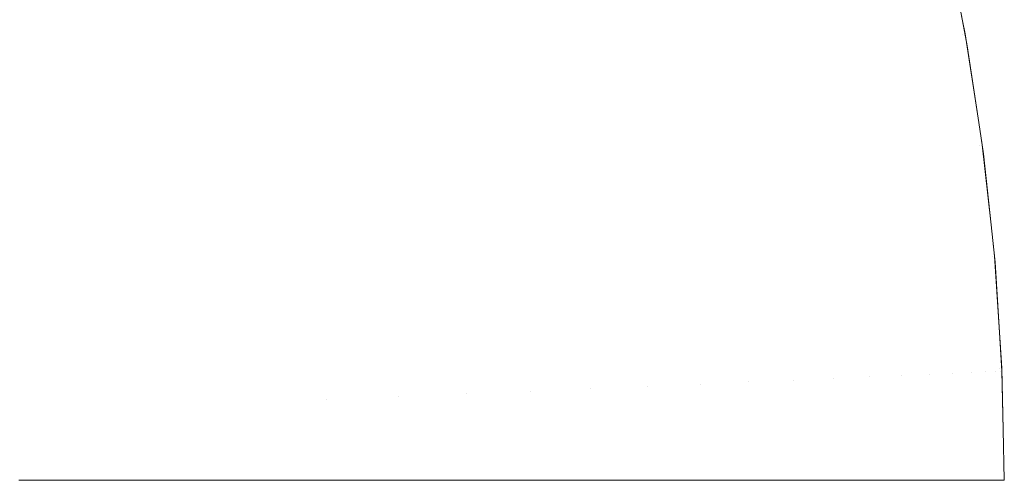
# Model space of a CAD drawing. Header units: centimetres. Extents: x -25.9 to 27.4, y -25.9 to -24.1.
# Tile 195 of 200: x 27.3332 to 27.3714, y -24.16 to -24.1421. Entities that reach past the tile are written whole.
import ezdxf

# ---------------------------------------------------------------- set-up
doc = ezdxf.new("R2010")
doc.units = ezdxf.units.CM
doc.header["$LTSCALE"] = 2.54
doc.layers.add('Lucido design-1', color=7, linetype='Continuous')

# ---------------------------------------------------------------- blocks, each defined once
blk = doc.blocks.new('Gruppo-4-1')
at = {"color": 7, "linetype": 'Continuous', "lineweight": 9}
for points, invisible_edges in [([(27.339159, -24.139261, 708.391305), (27.339978, -24.142154, 708.391305), (27.342798, -24.141419, 708.388255), (27.341945, -24.138408, 708.388255)], 15), ([(27.352277, -24.138339, 707.665973), (27.353145, -24.141886, 707.665973), (27.350889, -24.142386, 707.662593), (27.350045, -24.138938, 707.662593)], 15), ([(27.352739, -24.138831, 708.37495), (27.353564, -24.142301, 708.37495), (27.355716, -24.141837, 708.371378), (27.354869, -24.138276, 708.371378)], 15), ([(27.368289, -24.138529, 707.708102), (27.369134, -24.142774, 707.708102), (27.368537, -24.142879, 707.704012), (27.367698, -24.13866, 707.704012)], 15), ([(27.368715, -24.138434, 707.712216), (27.369564, -24.142698, 707.712216), (27.369134, -24.142774, 707.708102), (27.368289, -24.138529, 707.708102)], 15), ([(27.368975, -24.138377, 707.716349), (27.369826, -24.142652, 707.716349), (27.369564, -24.142698, 707.712216), (27.368715, -24.138434, 707.712216)], 15), ([(27.369826, -24.142652, 707.716349), (27.368975, -24.138377, 707.716349), (27.369068, -24.138356, 707.720708), (27.369818, -24.142125, 707.720708)], 11), ([(27.369194, -24.138932, 708.320708), (27.369812, -24.142127, 708.320708), (27.369818, -24.142125, 707.720708), (27.369068, -24.138356, 707.720708)], 10), ([(27.339, -24.138698, 707.650127), (27.339865, -24.141665, 707.650127), (27.33703, -24.142425, 707.6473), (27.336201, -24.13958, 707.6473)], 15), ([(27.350462, -24.139424, 708.378431), (27.351264, -24.142796, 708.378431), (27.353564, -24.142301, 708.37495), (27.352739, -24.138831, 708.37495)], 15), ([(27.366943, -24.138827, 707.699955), (27.367775, -24.143013, 707.699955), (27.36685, -24.143176, 707.695937), (27.366025, -24.139031, 707.695937)], 15), ([(27.367698, -24.13866, 707.704012), (27.368537, -24.142879, 707.704012), (27.367775, -24.143013, 707.699955), (27.366943, -24.138827, 707.699955)], 15), ([(27.336249, -24.140152, 708.394231), (27.337033, -24.14292, 708.394231), (27.339978, -24.142154, 708.391305), (27.339159, -24.139261, 708.391305)], 15), ([(27.350045, -24.138938, 707.662593), (27.350889, -24.142386, 707.662593), (27.348502, -24.142916, 707.659313), (27.347683, -24.13957, 707.659313)], 15), ([(27.364948, -24.139269, 707.691964), (27.365763, -24.143368, 707.691964), (27.364517, -24.143588, 707.688043), (27.363713, -24.139543, 707.688043)], 15), ([(27.366025, -24.139031, 707.695937), (27.36685, -24.143176, 707.695937), (27.365763, -24.143368, 707.691964), (27.364948, -24.139269, 707.691964)], 15), ([(27.367303, -24.13934, 708.340283), (27.368093, -24.143427, 708.340283), (27.368812, -24.143304, 708.336186), (27.368016, -24.139186, 708.336186)], 15), ([(27.368016, -24.139186, 708.336186), (27.368812, -24.143304, 708.336186), (27.369362, -24.143209, 708.332065), (27.368562, -24.139068, 708.332065)], 15), ([(27.368562, -24.139068, 708.332065), (27.369362, -24.143209, 708.332065), (27.369743, -24.143144, 708.327929), (27.368939, -24.138987, 708.327929)], 15), ([(27.368939, -24.138987, 708.327929), (27.369743, -24.143144, 708.327929), (27.369954, -24.143108, 708.323783), (27.369148, -24.138942, 708.323783)], 15), ([(27.369812, -24.142127, 708.320708), (27.369194, -24.138932, 708.320708), (27.369148, -24.138942, 708.323783), (27.369954, -24.143108, 708.323783)], 14), ([(27.336201, -24.13958, 707.6473), (27.33703, -24.142425, 707.6473), (27.334089, -24.143213, 707.644596), (27.333298, -24.140496, 707.644596)], 15), ([(27.347683, -24.13957, 707.659313), (27.348502, -24.142916, 707.659313), (27.345988, -24.143473, 707.656139), (27.345196, -24.140237, 707.656139)], 15), ([(27.348044, -24.140053, 708.381812), (27.348822, -24.143323, 708.381812), (27.351264, -24.142796, 708.378431), (27.350462, -24.139424, 708.378431)], 15), ([(27.363713, -24.139543, 707.688043), (27.364517, -24.143588, 707.688043), (27.363114, -24.143835, 707.684181), (27.362322, -24.139852, 707.684181)], 15), ([(27.365377, -24.139755, 708.34838), (27.366152, -24.14376, 708.34838), (27.367206, -24.143579, 708.34435), (27.366423, -24.139529, 708.34435)], 15), ([(27.366423, -24.139529, 708.34435), (27.367206, -24.143579, 708.34435), (27.368093, -24.143427, 708.340283), (27.367303, -24.13934, 708.340283)], 15), ([(27.345488, -24.140719, 708.385089), (27.34624, -24.143879, 708.385089), (27.348822, -24.143323, 708.381812), (27.348044, -24.140053, 708.381812)], 15), ([(27.362322, -24.139852, 707.684181), (27.363114, -24.143835, 707.684181), (27.361558, -24.14411, 707.680385), (27.360779, -24.140194, 707.680385)], 15), ([(27.362793, -24.140312, 708.356299), (27.363547, -24.144206, 708.356299), (27.364931, -24.143969, 708.352365), (27.364167, -24.140016, 708.352365)], 15), ([(27.364167, -24.140016, 708.352365), (27.364931, -24.143969, 708.352365), (27.366152, -24.14376, 708.34838), (27.365377, -24.139755, 708.34838)], 15), ([(27.333221, -24.141079, 708.39703), (27.333968, -24.143719, 708.39703), (27.337033, -24.14292, 708.394231), (27.336249, -24.140152, 708.394231)], 15), ([(27.345196, -24.140237, 707.656139), (27.345988, -24.143473, 707.656139), (27.343352, -24.144057, 707.653075), (27.342589, -24.140935, 707.653075)], 15), ([(27.360779, -24.140194, 707.680385), (27.361558, -24.14411, 707.680385), (27.35985, -24.144411, 707.676659), (27.359086, -24.140569, 707.676659)], 15), ([(27.361259, -24.140642, 708.360173), (27.362, -24.144472, 708.360173), (27.363547, -24.144206, 708.356299), (27.362793, -24.140312, 708.356299)], 15), ([(27.333298, -24.140496, 707.644596), (27.334089, -24.143213, 707.644596), (27.331048, -24.144028, 707.642022), (27.330294, -24.141443, 707.642022)], 15), ([(27.342798, -24.141419, 708.388255), (27.343522, -24.144465, 708.388255), (27.34624, -24.143879, 708.385089), (27.345488, -24.140719, 708.385089)], 15), ([(27.359086, -24.140569, 707.676659), (27.35985, -24.144411, 707.676659), (27.357995, -24.144738, 707.673012), (27.357247, -24.140977, 707.673012)], 15), ([(27.359567, -24.141007, 708.363983), (27.360294, -24.144764, 708.363983), (27.362, -24.144472, 708.360173), (27.361259, -24.140642, 708.360173)], 15), ([(27.330095, -24.142037, 708.399682), (27.330804, -24.144542, 708.399682), (27.333968, -24.143719, 708.39703), (27.333221, -24.141079, 708.39703)], 15), ([(27.342589, -24.140935, 707.653075), (27.343352, -24.144057, 707.653075), (27.3406, -24.144667, 707.650127), (27.339865, -24.141665, 707.650127)], 15), ([(27.357247, -24.140977, 707.673012), (27.357995, -24.144738, 707.673012), (27.355996, -24.14509, 707.669447), (27.355265, -24.141416, 707.669447)], 15), ([(27.357718, -24.141405, 708.36772), (27.35843, -24.145084, 708.36772), (27.360294, -24.144764, 708.363983), (27.359567, -24.141007, 708.363983)], 15), ([(27.339978, -24.142154, 708.391305), (27.340674, -24.145079, 708.391305), (27.343522, -24.144465, 708.388255), (27.342798, -24.141419, 708.388255)], 15), ([(27.355265, -24.141416, 707.669447), (27.355996, -24.14509, 707.669447), (27.353857, -24.145467, 707.665973), (27.353145, -24.141886, 707.665973)], 15), ([(27.355716, -24.141837, 708.371378), (27.356411, -24.14543, 708.371378), (27.35843, -24.145084, 708.36772), (27.357718, -24.141405, 708.36772)], 15), ([(27.339865, -24.141665, 707.650127), (27.3406, -24.144667, 707.650127), (27.337734, -24.145303, 707.6473), (27.33703, -24.142425, 707.6473)], 15), ([(27.353145, -24.141886, 707.665973), (27.353857, -24.145467, 707.665973), (27.351581, -24.145869, 707.662593), (27.350889, -24.142386, 707.662593)], 15), ([(27.353564, -24.142301, 708.37495), (27.354241, -24.145802, 708.37495), (27.356411, -24.14543, 708.371378), (27.355716, -24.141837, 708.371378)], 15), ([(27.337033, -24.14292, 708.394231), (27.337699, -24.14572, 708.394231), (27.340674, -24.145079, 708.391305), (27.339978, -24.142154, 708.391305)], 15), ([(27.351264, -24.142796, 708.378431), (27.351923, -24.1462, 708.378431), (27.354241, -24.145802, 708.37495), (27.353564, -24.142301, 708.37495)], 15), ([(27.369919, -24.142635, 707.720708), (27.369818, -24.142125, 707.720708), (27.369812, -24.142127, 708.320708), (27.37, -24.1431, 708.320708)], 10), ([(27.369954, -24.143108, 708.323783), (27.37, -24.1431, 708.320708), (27.369812, -24.142127, 708.320708)], 9), ([(27.369818, -24.142125, 707.720708), (27.369919, -24.142635, 707.720708), (27.369826, -24.142652, 707.716349)], 10), ([(27.33703, -24.142425, 707.6473), (27.337734, -24.145303, 707.6473), (27.334762, -24.145962, 707.644596), (27.334089, -24.143213, 707.644596)], 15), ([(27.350889, -24.142386, 707.662593), (27.351581, -24.145869, 707.662593), (27.349173, -24.146293, 707.659313), (27.348502, -24.142916, 707.659313)], 15), ([(27.369564, -24.142698, 707.712216), (27.370225, -24.146995, 707.712216), (27.369792, -24.147052, 707.708102), (27.369134, -24.142774, 707.708102)], 15), ([(27.369826, -24.142652, 707.716349), (27.370489, -24.14696, 707.716349), (27.370225, -24.146995, 707.712216), (27.369564, -24.142698, 707.712216)], 15), ([(27.370489, -24.14696, 707.716349), (27.369826, -24.142652, 707.716349), (27.369919, -24.142635, 707.720708), (27.37045, -24.146083, 707.720708)], 11), ([(27.37, -24.1431, 708.320708), (27.370447, -24.146083, 708.320708), (27.37045, -24.146083, 707.720708), (27.369919, -24.142635, 707.720708)], 10), ([(27.333968, -24.143719, 708.39703), (27.334603, -24.146387, 708.39703), (27.337699, -24.14572, 708.394231), (27.337033, -24.14292, 708.394231)], 15), ([(27.348502, -24.142916, 707.659313), (27.349173, -24.146293, 707.659313), (27.346638, -24.14674, 707.656139), (27.345988, -24.143473, 707.656139)], 15), ([(27.348822, -24.143323, 708.381812), (27.34946, -24.146622, 708.381812), (27.351923, -24.1462, 708.378431), (27.351264, -24.142796, 708.378431)], 15), ([(27.367775, -24.143013, 707.699955), (27.368424, -24.147232, 707.699955), (27.367493, -24.147354, 707.695937), (27.36685, -24.143176, 707.695937)], 15), ([(27.368537, -24.142879, 707.704012), (27.369191, -24.147131, 707.704012), (27.368424, -24.147232, 707.699955), (27.367775, -24.143013, 707.699955)], 15), ([(27.369134, -24.142774, 707.708102), (27.369792, -24.147052, 707.708102), (27.369191, -24.147131, 707.704012), (27.368537, -24.142879, 707.704012)], 15), ([(27.369743, -24.143144, 708.327929), (27.37037, -24.147331, 708.327929), (27.370582, -24.147304, 708.323783), (27.369954, -24.143108, 708.323783)], 15), ([(27.370447, -24.146083, 708.320708), (27.37, -24.1431, 708.320708), (27.369954, -24.143108, 708.323783), (27.370582, -24.147304, 708.323783)], 14), ([(27.334089, -24.143213, 707.644596), (27.334762, -24.145962, 707.644596), (27.331688, -24.146643, 707.642022), (27.331048, -24.144028, 707.642022)], 15), ([(27.345988, -24.143473, 707.656139), (27.346638, -24.14674, 707.656139), (27.343979, -24.147209, 707.653075), (27.343352, -24.144057, 707.653075)], 15), ([(27.34624, -24.143879, 708.385089), (27.346857, -24.147068, 708.385089), (27.34946, -24.146622, 708.381812), (27.348822, -24.143323, 708.381812)], 15), ([(27.365763, -24.143368, 707.691964), (27.366399, -24.147498, 707.691964), (27.365144, -24.147663, 707.688043), (27.364517, -24.143588, 707.688043)], 15), ([(27.36685, -24.143176, 707.695937), (27.367493, -24.147354, 707.695937), (27.366399, -24.147498, 707.691964), (27.365763, -24.143368, 707.691964)], 15), ([(27.367206, -24.143579, 708.34435), (27.367817, -24.147658, 708.34435), (27.36871, -24.147544, 708.340283), (27.368093, -24.143427, 708.340283)], 15), ([(27.368093, -24.143427, 708.340283), (27.36871, -24.147544, 708.340283), (27.369433, -24.147451, 708.336186), (27.368812, -24.143304, 708.336186)], 15), ([(27.368812, -24.143304, 708.336186), (27.369433, -24.147451, 708.336186), (27.369987, -24.14738, 708.332065), (27.369362, -24.143209, 708.332065)], 15), ([(27.369362, -24.143209, 708.332065), (27.369987, -24.14738, 708.332065), (27.37037, -24.147331, 708.327929), (27.369743, -24.143144, 708.327929)], 15), ([(27.330804, -24.144542, 708.399682), (27.331407, -24.147076, 708.399682), (27.334603, -24.146387, 708.39703), (27.333968, -24.143719, 708.39703)], 15), ([(27.343522, -24.144465, 708.388255), (27.344117, -24.147538, 708.388255), (27.346857, -24.147068, 708.385089), (27.34624, -24.143879, 708.385089)], 15), ([(27.363114, -24.143835, 707.684181), (27.363732, -24.147849, 707.684181), (27.362165, -24.148056, 707.680385), (27.361558, -24.14411, 707.680385)], 15), ([(27.364517, -24.143588, 707.688043), (27.365144, -24.147663, 707.688043), (27.363732, -24.147849, 707.684181), (27.363114, -24.143835, 707.684181)], 15), ([(27.364931, -24.143969, 708.352365), (27.365527, -24.147951, 708.352365), (27.366755, -24.147794, 708.34838), (27.366152, -24.14376, 708.34838)], 15), ([(27.366152, -24.14376, 708.34838), (27.366755, -24.147794, 708.34838), (27.367817, -24.147658, 708.34435), (27.367206, -24.143579, 708.34435)], 15), ([(27.343352, -24.144057, 707.653075), (27.343979, -24.147209, 707.653075), (27.341202, -24.147699, 707.650127), (27.3406, -24.144667, 707.650127)], 15), ([(27.361558, -24.14411, 707.680385), (27.362165, -24.148056, 707.680385), (27.360446, -24.148282, 707.676659), (27.35985, -24.144411, 707.676659)], 15), ([(27.362, -24.144472, 708.360173), (27.362578, -24.148329, 708.360173), (27.364134, -24.14813, 708.356299), (27.363547, -24.144206, 708.356299)], 15), ([(27.363547, -24.144206, 708.356299), (27.364134, -24.14813, 708.356299), (27.365527, -24.147951, 708.352365), (27.364931, -24.143969, 708.352365)], 15), ([(27.340674, -24.145079, 708.391305), (27.341245, -24.148031, 708.391305), (27.344117, -24.147538, 708.388255), (27.343522, -24.144465, 708.388255)], 15), ([(27.35985, -24.144411, 707.676659), (27.360446, -24.148282, 707.676659), (27.358579, -24.148528, 707.673012), (27.357995, -24.144738, 707.673012)], 15), ([(27.360294, -24.144764, 708.363983), (27.36086, -24.148549, 708.363983), (27.362578, -24.148329, 708.360173), (27.362, -24.144472, 708.360173)], 15), ([(27.3406, -24.144667, 707.650127), (27.341202, -24.147699, 707.650127), (27.338312, -24.148208, 707.6473), (27.337734, -24.145303, 707.6473)], 15), ([(27.357995, -24.144738, 707.673012), (27.358579, -24.148528, 707.673012), (27.356566, -24.148793, 707.669447), (27.355996, -24.14509, 707.669447)], 15), ([(27.35843, -24.145084, 708.36772), (27.358984, -24.148789, 708.36772), (27.36086, -24.148549, 708.363983), (27.360294, -24.144764, 708.363983)], 15), ([(27.337734, -24.145303, 707.6473), (27.338312, -24.148208, 707.6473), (27.335314, -24.148737, 707.644596), (27.334762, -24.145962, 707.644596)], 15), ([(27.337699, -24.14572, 708.394231), (27.338245, -24.148545, 708.394231), (27.341245, -24.148031, 708.391305), (27.340674, -24.145079, 708.391305)], 15), ([(27.355996, -24.14509, 707.669447), (27.356566, -24.148793, 707.669447), (27.354412, -24.149076, 707.665973), (27.353857, -24.145467, 707.665973)], 15), ([(27.356411, -24.14543, 708.371378), (27.356953, -24.149049, 708.371378), (27.358984, -24.148789, 708.36772), (27.35843, -24.145084, 708.36772)], 15), ([(27.334603, -24.146387, 708.39703), (27.335124, -24.14908, 708.39703), (27.338245, -24.148545, 708.394231), (27.337699, -24.14572, 708.394231)], 15), ([(27.353857, -24.145467, 707.665973), (27.354412, -24.149076, 707.665973), (27.352121, -24.149378, 707.662593), (27.351581, -24.145869, 707.662593)], 15), ([(27.354241, -24.145802, 708.37495), (27.354769, -24.149329, 708.37495), (27.356953, -24.149049, 708.371378), (27.356411, -24.14543, 708.371378)], 15), ([(27.334762, -24.145962, 707.644596), (27.335314, -24.148737, 707.644596), (27.332213, -24.149284, 707.642022), (27.331688, -24.146643, 707.642022)], 15), ([(27.351581, -24.145869, 707.662593), (27.352121, -24.149378, 707.662593), (27.349697, -24.149697, 707.659313), (27.349173, -24.146293, 707.659313)], 15), ([(27.351923, -24.1462, 708.378431), (27.352436, -24.149628, 708.378431), (27.354769, -24.149329, 708.37495), (27.354241, -24.145802, 708.37495)], 15), ([(27.370582, -24.147304, 708.323783), (27.370629, -24.147298, 708.320708), (27.370447, -24.146083, 708.320708)], 9), ([(27.370583, -24.146947, 707.720708), (27.37045, -24.146083, 707.720708), (27.370447, -24.146083, 708.320708), (27.370629, -24.147298, 708.320708)], 10), ([(27.37045, -24.146083, 707.720708), (27.370583, -24.146947, 707.720708), (27.370489, -24.14696, 707.716349)], 10), ([(27.331407, -24.147076, 708.399682), (27.331901, -24.149633, 708.399682), (27.335124, -24.14908, 708.39703), (27.334603, -24.146387, 708.39703)], 15), ([(27.349173, -24.146293, 707.659313), (27.349697, -24.149697, 707.659313), (27.347145, -24.150033, 707.656139), (27.346638, -24.14674, 707.656139)], 15), ([(27.34946, -24.146622, 708.381812), (27.349957, -24.149945, 708.381812), (27.352436, -24.149628, 708.378431), (27.351923, -24.1462, 708.378431)], 15), ([(27.346638, -24.14674, 707.656139), (27.347145, -24.150033, 707.656139), (27.344468, -24.150385, 707.653075), (27.343979, -24.147209, 707.653075)], 15), ([(27.346857, -24.147068, 708.385089), (27.347337, -24.150281, 708.385089), (27.349957, -24.149945, 708.381812), (27.34946, -24.146622, 708.381812)], 15), ([(27.370963, -24.151293, 707.716349), (27.370489, -24.14696, 707.716349), (27.370583, -24.146947, 707.720708), (27.370924, -24.150057, 707.720708)], 11), ([(27.370629, -24.147298, 708.320708), (27.370923, -24.150057, 708.320708), (27.370924, -24.150057, 707.720708), (27.370583, -24.146947, 707.720708)], 10), ([(27.343979, -24.147209, 707.653075), (27.344468, -24.150385, 707.653075), (27.341673, -24.150754, 707.650127), (27.341202, -24.147699, 707.650127)], 15), ([(27.344117, -24.147538, 708.388255), (27.34458, -24.150634, 708.388255), (27.347337, -24.150281, 708.385089), (27.346857, -24.147068, 708.385089)], 15), ([(27.368424, -24.147232, 707.699955), (27.368889, -24.151474, 707.699955), (27.367953, -24.151556, 707.695937), (27.367493, -24.147354, 707.695937)], 15), ([(27.369191, -24.147131, 707.704012), (27.36966, -24.151407, 707.704012), (27.368889, -24.151474, 707.699955), (27.368424, -24.147232, 707.699955)], 15), ([(27.369792, -24.147052, 707.708102), (27.370263, -24.151354, 707.708102), (27.36966, -24.151407, 707.704012), (27.369191, -24.147131, 707.704012)], 15), ([(27.370225, -24.146995, 707.712216), (27.370698, -24.151316, 707.712216), (27.370263, -24.151354, 707.708102), (27.369792, -24.147052, 707.708102)], 15), ([(27.369987, -24.14738, 708.332065), (27.370434, -24.151574, 708.332065), (27.370818, -24.151542, 708.327929), (27.37037, -24.147331, 708.327929)], 15), ([(27.370489, -24.14696, 707.716349), (27.370963, -24.151293, 707.716349), (27.370698, -24.151316, 707.712216), (27.370225, -24.146995, 707.712216)], 15), ([(27.37037, -24.147331, 708.327929), (27.370818, -24.151542, 708.327929), (27.371031, -24.151523, 708.323783), (27.370582, -24.147304, 708.323783)], 15), ([(27.370923, -24.150057, 708.320708), (27.370629, -24.147298, 708.320708), (27.370582, -24.147304, 708.323783), (27.371031, -24.151523, 708.323783)], 14), ([(27.341202, -24.147699, 707.650127), (27.341673, -24.150754, 707.650127), (27.338763, -24.151137, 707.6473), (27.338312, -24.148208, 707.6473)], 15), ([(27.341245, -24.148031, 708.391305), (27.34169, -24.151004, 708.391305), (27.34458, -24.150634, 708.388255), (27.344117, -24.147538, 708.388255)], 15), ([(27.365144, -24.147663, 707.688043), (27.365593, -24.151763, 707.688043), (27.364174, -24.151887, 707.684181), (27.363732, -24.147849, 707.684181)], 15), ([(27.366399, -24.147498, 707.691964), (27.366854, -24.151652, 707.691964), (27.365593, -24.151763, 707.688043), (27.365144, -24.147663, 707.688043)], 15), ([(27.367493, -24.147354, 707.695937), (27.367953, -24.151556, 707.695937), (27.366854, -24.151652, 707.691964), (27.366399, -24.147498, 707.691964)], 15), ([(27.366755, -24.147794, 708.34838), (27.367188, -24.151851, 708.34838), (27.368254, -24.15176, 708.34435), (27.367817, -24.147658, 708.34435)], 15), ([(27.367817, -24.147658, 708.34435), (27.368254, -24.15176, 708.34435), (27.369151, -24.151683, 708.340283), (27.36871, -24.147544, 708.340283)], 15), ([(27.36871, -24.147544, 708.340283), (27.369151, -24.151683, 708.340283), (27.369878, -24.151622, 708.336186), (27.369433, -24.147451, 708.336186)], 15), ([(27.369433, -24.147451, 708.336186), (27.369878, -24.151622, 708.336186), (27.370434, -24.151574, 708.332065), (27.369987, -24.14738, 708.332065)], 15), ([(27.338245, -24.148545, 708.394231), (27.338671, -24.151391, 708.394231), (27.34169, -24.151004, 708.391305), (27.341245, -24.148031, 708.391305)], 15), ([(27.362165, -24.148056, 707.680385), (27.3626, -24.152024, 707.680385), (27.360873, -24.152176, 707.676659), (27.360446, -24.148282, 707.676659)], 15), ([(27.363732, -24.147849, 707.684181), (27.364174, -24.151887, 707.684181), (27.3626, -24.152024, 707.680385), (27.362165, -24.148056, 707.680385)], 15), ([(27.364134, -24.14813, 708.356299), (27.364554, -24.152075, 708.356299), (27.365954, -24.151956, 708.352365), (27.365527, -24.147951, 708.352365)], 15), ([(27.365527, -24.147951, 708.352365), (27.365954, -24.151956, 708.352365), (27.367188, -24.151851, 708.34838), (27.366755, -24.147794, 708.34838)], 15), ([(27.338312, -24.148208, 707.6473), (27.338763, -24.151137, 707.6473), (27.335745, -24.151534, 707.644596), (27.335314, -24.148737, 707.644596)], 15), ([(27.360446, -24.148282, 707.676659), (27.360873, -24.152176, 707.676659), (27.358996, -24.15234, 707.673012), (27.358579, -24.148528, 707.673012)], 15), ([(27.36086, -24.148549, 708.363983), (27.361265, -24.152355, 708.363983), (27.362991, -24.152208, 708.360173), (27.362578, -24.148329, 708.360173)], 15), ([(27.362578, -24.148329, 708.360173), (27.362991, -24.152208, 708.360173), (27.364554, -24.152075, 708.356299), (27.364134, -24.14813, 708.356299)], 15), ([(27.335314, -24.148737, 707.644596), (27.335745, -24.151534, 707.644596), (27.332623, -24.151945, 707.642022), (27.332213, -24.149284, 707.642022)], 15), ([(27.335124, -24.14908, 708.39703), (27.33553, -24.151793, 708.39703), (27.338671, -24.151391, 708.394231), (27.338245, -24.148545, 708.394231)], 15), ([(27.356566, -24.148793, 707.669447), (27.356974, -24.152517, 707.669447), (27.35481, -24.152706, 707.665973), (27.354412, -24.149076, 707.665973)], 15), ([(27.358579, -24.148528, 707.673012), (27.358996, -24.15234, 707.673012), (27.356974, -24.152517, 707.669447), (27.356566, -24.148793, 707.669447)], 15), ([(27.356953, -24.149049, 708.371378), (27.35734, -24.152689, 708.371378), (27.359381, -24.152515, 708.36772), (27.358984, -24.148789, 708.36772)], 15), ([(27.358984, -24.148789, 708.36772), (27.359381, -24.152515, 708.36772), (27.361265, -24.152355, 708.363983), (27.36086, -24.148549, 708.363983)], 15), ([(27.331901, -24.149633, 708.399682), (27.332287, -24.152208, 708.399682), (27.33553, -24.151793, 708.39703), (27.335124, -24.14908, 708.39703)], 15), ([(27.354412, -24.149076, 707.665973), (27.35481, -24.152706, 707.665973), (27.352508, -24.152907, 707.662593), (27.352121, -24.149378, 707.662593)], 15), ([(27.354769, -24.149329, 708.37495), (27.355147, -24.152875, 708.37495), (27.35734, -24.152689, 708.371378), (27.356953, -24.149049, 708.371378)], 15), ([(27.352121, -24.149378, 707.662593), (27.352508, -24.152907, 707.662593), (27.350072, -24.15312, 707.659313), (27.349697, -24.149697, 707.659313)], 15), ([(27.352436, -24.149628, 708.378431), (27.352803, -24.153075, 708.378431), (27.355147, -24.152875, 708.37495), (27.354769, -24.149329, 708.37495)], 15), ([(27.349697, -24.149697, 707.659313), (27.350072, -24.15312, 707.659313), (27.347507, -24.153345, 707.656139), (27.347145, -24.150033, 707.656139)], 15), ([(27.347337, -24.150281, 708.385089), (27.347682, -24.153511, 708.385089), (27.350313, -24.153287, 708.381812), (27.349957, -24.149945, 708.381812)], 15), ([(27.349957, -24.149945, 708.381812), (27.350313, -24.153287, 708.381812), (27.352803, -24.153075, 708.378431), (27.352436, -24.149628, 708.378431)], 15), ([(27.344468, -24.150385, 707.653075), (27.344818, -24.15358, 707.653075), (27.342009, -24.153826, 707.650127), (27.341673, -24.150754, 707.650127)], 15), ([(27.347145, -24.150033, 707.656139), (27.347507, -24.153345, 707.656139), (27.344818, -24.15358, 707.653075), (27.344468, -24.150385, 707.653075)], 15), ([(27.34458, -24.150634, 708.388255), (27.344912, -24.153747, 708.388255), (27.347682, -24.153511, 708.385089), (27.347337, -24.150281, 708.385089)], 15), ([(27.371031, -24.151523, 708.323783), (27.371078, -24.151519, 708.320708), (27.370923, -24.150057, 708.320708)], 9), ([(27.371058, -24.151285, 707.720708), (27.370924, -24.150057, 707.720708), (27.370923, -24.150057, 708.320708), (27.371078, -24.151519, 708.320708)], 10), ([(27.370924, -24.150057, 707.720708), (27.371058, -24.151284, 707.720708), (27.370963, -24.151293, 707.716349)], 10), ([(27.341673, -24.150754, 707.650127), (27.342009, -24.153826, 707.650127), (27.339086, -24.154082, 707.6473), (27.338763, -24.151137, 707.6473)], 15), ([(27.34169, -24.151004, 708.391305), (27.342008, -24.153994, 708.391305), (27.344912, -24.153747, 708.388255), (27.34458, -24.150634, 708.388255)], 15), ([(27.338763, -24.151137, 707.6473), (27.339086, -24.154082, 707.6473), (27.336053, -24.154347, 707.644596), (27.335745, -24.151534, 707.644596)], 15), ([(27.338671, -24.151391, 708.394231), (27.338976, -24.154252, 708.394231), (27.342008, -24.153994, 708.391305), (27.34169, -24.151004, 708.391305)], 15), ([(27.335745, -24.151534, 707.644596), (27.336053, -24.154347, 707.644596), (27.332916, -24.154621, 707.642022), (27.332623, -24.151945, 707.642022)], 15), ([(27.33553, -24.151793, 708.39703), (27.33582, -24.15452, 708.39703), (27.338976, -24.154252, 708.394231), (27.338671, -24.151391, 708.394231)], 15), ([(27.368889, -24.151474, 707.699955), (27.369168, -24.155733, 707.699955), (27.36823, -24.155774, 707.695937), (27.367953, -24.151556, 707.695937)], 15), ([(27.36966, -24.151407, 707.704012), (27.369941, -24.155699, 707.704012), (27.369168, -24.155733, 707.699955), (27.368889, -24.151474, 707.699955)], 15), ([(27.370263, -24.151354, 707.708102), (27.370546, -24.155673, 707.708102), (27.369941, -24.155699, 707.704012), (27.36966, -24.151407, 707.704012)], 15), ([(27.370698, -24.151316, 707.712216), (27.370982, -24.155654, 707.712216), (27.370546, -24.155673, 707.708102), (27.370263, -24.151354, 707.708102)], 15), ([(27.370963, -24.151293, 707.716349), (27.371248, -24.155642, 707.716349), (27.370982, -24.155654, 707.712216), (27.370698, -24.151316, 707.712216)], 15), ([(27.370818, -24.151542, 708.327929), (27.371088, -24.155767, 708.327929), (27.371301, -24.155758, 708.323783), (27.371031, -24.151523, 708.323783)], 15), ([(27.371248, -24.155642, 707.716349), (27.370963, -24.151293, 707.716349), (27.371058, -24.151284, 707.720708), (27.371239, -24.154041, 707.720708)], 11), ([(27.371239, -24.154041, 708.320708), (27.371078, -24.151519, 708.320708), (27.371031, -24.151523, 708.323783), (27.371301, -24.155758, 708.323783)], 14), ([(27.371078, -24.151519, 708.320708), (27.371239, -24.154041, 708.320708), (27.371239, -24.154041, 707.720708), (27.371058, -24.151285, 707.720708)], 10), ([(27.332287, -24.152208, 708.399682), (27.332563, -24.154798, 708.399682), (27.33582, -24.15452, 708.39703), (27.33553, -24.151793, 708.39703)], 15), ([(27.364174, -24.151887, 707.684181), (27.36444, -24.155939, 707.684181), (27.362861, -24.156008, 707.680385), (27.3626, -24.152024, 707.680385)], 15), ([(27.365593, -24.151763, 707.688043), (27.365863, -24.155877, 707.688043), (27.36444, -24.155939, 707.684181), (27.364174, -24.151887, 707.684181)], 15), ([(27.366854, -24.151652, 707.691964), (27.367127, -24.155822, 707.691964), (27.365863, -24.155877, 707.688043), (27.365593, -24.151763, 707.688043)], 15), ([(27.365954, -24.151956, 708.352365), (27.36621, -24.155974, 708.352365), (27.367447, -24.155922, 708.34838), (27.367188, -24.151851, 708.34838)], 15), ([(27.367953, -24.151556, 707.695937), (27.36823, -24.155774, 707.695937), (27.367127, -24.155822, 707.691964), (27.366854, -24.151652, 707.691964)], 15), ([(27.367188, -24.151851, 708.34838), (27.367447, -24.155922, 708.34838), (27.368516, -24.155876, 708.34435), (27.368254, -24.15176, 708.34435)], 15), ([(27.368254, -24.15176, 708.34435), (27.368516, -24.155876, 708.34435), (27.369416, -24.155838, 708.340283), (27.369151, -24.151683, 708.340283)], 15), ([(27.369151, -24.151683, 708.340283), (27.369416, -24.155838, 708.340283), (27.370145, -24.155807, 708.336186), (27.369878, -24.151622, 708.336186)], 15), ([(27.369878, -24.151622, 708.336186), (27.370145, -24.155807, 708.336186), (27.370702, -24.155783, 708.332065), (27.370434, -24.151574, 708.332065)], 15), ([(27.370434, -24.151574, 708.332065), (27.370702, -24.155783, 708.332065), (27.371088, -24.155767, 708.327929), (27.370818, -24.151542, 708.327929)], 15), ([(27.360873, -24.152176, 707.676659), (27.361129, -24.156084, 707.676659), (27.359247, -24.156166, 707.673012), (27.358996, -24.15234, 707.673012)], 15), ([(27.3626, -24.152024, 707.680385), (27.362861, -24.156008, 707.680385), (27.361129, -24.156084, 707.676659), (27.360873, -24.152176, 707.676659)], 15), ([(27.361265, -24.152355, 708.363983), (27.361509, -24.156174, 708.363983), (27.363239, -24.1561, 708.360173), (27.362991, -24.152208, 708.360173)], 15), ([(27.362991, -24.152208, 708.360173), (27.363239, -24.1561, 708.360173), (27.364807, -24.156034, 708.356299), (27.364554, -24.152075, 708.356299)], 15), ([(27.364554, -24.152075, 708.356299), (27.364807, -24.156034, 708.356299), (27.36621, -24.155974, 708.352365), (27.365954, -24.151956, 708.352365)], 15), ([(27.356974, -24.152517, 707.669447), (27.357219, -24.156255, 707.669447), (27.355049, -24.15635, 707.665973), (27.35481, -24.152706, 707.665973)], 15), ([(27.355147, -24.152875, 708.37495), (27.355374, -24.156434, 708.37495), (27.357573, -24.156341, 708.371378), (27.35734, -24.152689, 708.371378)], 15), ([(27.358996, -24.15234, 707.673012), (27.359247, -24.156166, 707.673012), (27.357219, -24.156255, 707.669447), (27.356974, -24.152517, 707.669447)], 15), ([(27.35734, -24.152689, 708.371378), (27.357573, -24.156341, 708.371378), (27.35962, -24.156254, 708.36772), (27.359381, -24.152515, 708.36772)], 15), ([(27.359381, -24.152515, 708.36772), (27.35962, -24.156254, 708.36772), (27.361509, -24.156174, 708.363983), (27.361265, -24.152355, 708.363983)], 15), ([(27.352508, -24.152907, 707.662593), (27.35274, -24.15645, 707.662593), (27.350297, -24.156557, 707.659313), (27.350072, -24.15312, 707.659313)], 15), ([(27.35481, -24.152706, 707.665973), (27.355049, -24.15635, 707.665973), (27.35274, -24.15645, 707.662593), (27.352508, -24.152907, 707.662593)], 15), ([(27.352803, -24.153075, 708.378431), (27.353024, -24.156534, 708.378431), (27.355374, -24.156434, 708.37495), (27.355147, -24.152875, 708.37495)], 15), ([(27.347507, -24.153345, 707.656139), (27.347725, -24.156669, 707.656139), (27.345028, -24.156787, 707.653075), (27.344818, -24.15358, 707.653075)], 15), ([(27.350072, -24.15312, 707.659313), (27.350297, -24.156557, 707.659313), (27.347725, -24.156669, 707.656139), (27.347507, -24.153345, 707.656139)], 15), ([(27.347682, -24.153511, 708.385089), (27.347888, -24.156752, 708.385089), (27.350527, -24.15664, 708.381812), (27.350313, -24.153287, 708.381812)], 15), ([(27.350313, -24.153287, 708.381812), (27.350527, -24.15664, 708.381812), (27.353024, -24.156534, 708.378431), (27.352803, -24.153075, 708.378431)], 15), ([(27.342009, -24.153826, 707.650127), (27.342211, -24.15691, 707.650127), (27.339279, -24.157038, 707.6473), (27.339086, -24.154082, 707.6473)], 15), ([(27.342008, -24.153994, 708.391305), (27.3422, -24.156994, 708.391305), (27.345111, -24.15687, 708.388255), (27.344912, -24.153747, 708.388255)], 15), ([(27.344818, -24.15358, 707.653075), (27.345028, -24.156787, 707.653075), (27.342211, -24.15691, 707.650127), (27.342009, -24.153826, 707.650127)], 15), ([(27.344912, -24.153747, 708.388255), (27.345111, -24.15687, 708.388255), (27.347888, -24.156752, 708.385089), (27.347682, -24.153511, 708.385089)], 15), ([(27.339086, -24.154082, 707.6473), (27.339279, -24.157038, 707.6473), (27.336238, -24.157171, 707.644596), (27.336053, -24.154347, 707.644596)], 15), ([(27.338976, -24.154252, 708.394231), (27.339159, -24.157123, 708.394231), (27.3422, -24.156994, 708.391305), (27.342008, -24.153994, 708.391305)], 15), ([(27.371301, -24.155758, 708.323783), (27.371348, -24.155756, 708.320708), (27.371239, -24.154041, 708.320708)], 9), ([(27.371343, -24.155638, 707.720708), (27.371239, -24.154041, 707.720708), (27.371239, -24.154041, 708.320708), (27.371348, -24.155756, 708.320708)], 10), ([(27.371239, -24.154041, 707.720708), (27.371343, -24.155638, 707.720708), (27.371248, -24.155642, 707.716349)], 10), ([(27.332563, -24.154798, 708.399682), (27.332728, -24.157396, 708.399682), (27.335995, -24.157258, 708.39703), (27.33582, -24.15452, 708.39703)], 15), ([(27.336053, -24.154347, 707.644596), (27.336238, -24.157171, 707.644596), (27.333092, -24.157308, 707.642022), (27.332916, -24.154621, 707.642022)], 15), ([(27.33582, -24.15452, 708.39703), (27.335995, -24.157258, 708.39703), (27.339159, -24.157123, 708.394231), (27.338976, -24.154252, 708.394231)], 15), ([(27.369168, -24.155733, 707.699955), (27.369261, -24.16, 707.699955), (27.368322, -24.16, 707.695937), (27.36823, -24.155774, 707.695937)], 13), ([(27.369941, -24.155699, 707.704012), (27.370035, -24.16, 707.704012), (27.369261, -24.16, 707.699955), (27.369168, -24.155733, 707.699955)], 13), ([(27.370546, -24.155673, 707.708102), (27.370641, -24.16, 707.708102), (27.370035, -24.16, 707.704012), (27.369941, -24.155699, 707.704012)], 13), ([(27.370982, -24.155654, 707.712216), (27.371077, -24.16, 707.712216), (27.370641, -24.16, 707.708102), (27.370546, -24.155673, 707.708102)], 13), ([(27.371248, -24.155642, 707.716349), (27.371343, -24.16, 707.716349), (27.371077, -24.16, 707.712216), (27.370982, -24.155654, 707.712216)], 13), ([(27.371343, -24.16, 707.716349), (27.371248, -24.155642, 707.716349), (27.371343, -24.155638, 707.720708), (27.371396, -24.158028, 707.720708)], 11), ([(27.371348, -24.155756, 708.320708), (27.371397, -24.158028, 708.320708), (27.371396, -24.158028, 707.720708), (27.371343, -24.155638, 707.720708)], 10), ([(27.361129, -24.156084, 707.676659), (27.361214, -24.16, 707.676659), (27.359331, -24.16, 707.673012), (27.359247, -24.156166, 707.673012)], 13), ([(27.362861, -24.156008, 707.680385), (27.362948, -24.16, 707.680385), (27.361214, -24.16, 707.676659), (27.361129, -24.156084, 707.676659)], 13), ([(27.363239, -24.1561, 708.360173), (27.361509, -24.156174, 708.363983), (27.36159, -24.16, 708.363983), (27.362934, -24.16, 708.361026)], 11), ([(27.36444, -24.155939, 707.684181), (27.364529, -24.16, 707.684181), (27.362948, -24.16, 707.680385), (27.362861, -24.156008, 707.680385)], 13), ([(27.362934, -24.16, 708.361026), (27.363322, -24.16, 708.360173), (27.363239, -24.1561, 708.360173)], 10), ([(27.364807, -24.156034, 708.356299), (27.363239, -24.1561, 708.360173), (27.363322, -24.16, 708.360173), (27.364514, -24.16, 708.357229)], 11), ([(27.365863, -24.155877, 707.688043), (27.365953, -24.16, 707.688043), (27.364529, -24.16, 707.684181), (27.36444, -24.155939, 707.684181)], 13), ([(27.364514, -24.16, 708.357229), (27.364891, -24.16, 708.356299), (27.364807, -24.156034, 708.356299)], 10), ([(27.36621, -24.155974, 708.352365), (27.364807, -24.156034, 708.356299), (27.364891, -24.16, 708.356299), (27.365937, -24.16, 708.353368)], 11), ([(27.367127, -24.155822, 707.691964), (27.367218, -24.16, 707.691964), (27.365953, -24.16, 707.688043), (27.365863, -24.155877, 707.688043)], 13), ([(27.365937, -24.16, 708.353368), (27.366296, -24.16, 708.352365), (27.36621, -24.155974, 708.352365)], 10), ([(27.367447, -24.155922, 708.34838), (27.36621, -24.155974, 708.352365), (27.366296, -24.16, 708.352365), (27.367202, -24.16, 708.349448)], 11), ([(27.36823, -24.155774, 707.695937), (27.368322, -24.16, 707.695937), (27.367218, -24.16, 707.691964), (27.367127, -24.155822, 707.691964)], 13), ([(27.367202, -24.16, 708.349448), (27.367534, -24.16, 708.34838), (27.367447, -24.155922, 708.34838)], 10), ([(27.368516, -24.155876, 708.34435), (27.367447, -24.155922, 708.34838), (27.367534, -24.16, 708.34838), (27.368305, -24.16, 708.345476)], 11), ([(27.368305, -24.16, 708.345476), (27.368604, -24.16, 708.34435), (27.368516, -24.155876, 708.34435)], 10), ([(27.369416, -24.155838, 708.340283), (27.368516, -24.155876, 708.34435), (27.368604, -24.16, 708.34435), (27.369244, -24.16, 708.341458)], 11), ([(27.369244, -24.16, 708.341458), (27.369504, -24.16, 708.340283), (27.369416, -24.155838, 708.340283)], 10), ([(27.370145, -24.155807, 708.336186), (27.369416, -24.155838, 708.340283), (27.369504, -24.16, 708.340283), (27.370017, -24.16, 708.337401)], 11), ([(27.370017, -24.16, 708.337401), (27.370234, -24.16, 708.336186), (27.370145, -24.155807, 708.336186)], 10), ([(27.370702, -24.155783, 708.332065), (27.370145, -24.155807, 708.336186), (27.370234, -24.16, 708.336186), (27.370623, -24.16, 708.333313)], 11), ([(27.370623, -24.16, 708.333313), (27.370792, -24.16, 708.332065), (27.370702, -24.155783, 708.332065)], 10), ([(27.371088, -24.155767, 708.327929), (27.370702, -24.155783, 708.332065), (27.370792, -24.16, 708.332065), (27.371059, -24.16, 708.329199)], 11), ([(27.371059, -24.16, 708.329199), (27.371178, -24.16, 708.327929), (27.371088, -24.155767, 708.327929)], 10), ([(27.371301, -24.155758, 708.323783), (27.371088, -24.155767, 708.327929), (27.371178, -24.16, 708.327929), (27.371325, -24.16, 708.325067)], 11), ([(27.371397, -24.158028, 708.320708), (27.371348, -24.155756, 708.320708), (27.371301, -24.155758, 708.323783), (27.371391, -24.16, 708.323783)], 14), ([(27.371325, -24.16, 708.325067), (27.371391, -24.16, 708.323783), (27.371301, -24.155758, 708.323783)], 10), ([(27.35274, -24.15645, 707.662593), (27.352818, -24.16, 707.662593), (27.350373, -24.16, 707.659313), (27.350297, -24.156557, 707.659313)], 13), ([(27.355049, -24.15635, 707.665973), (27.355128, -24.16, 707.665973), (27.352818, -24.16, 707.662593), (27.35274, -24.15645, 707.662593)], 13), ([(27.355374, -24.156434, 708.37495), (27.353024, -24.156534, 708.378431), (27.353097, -24.16, 708.378431), (27.35512, -24.16, 708.375438)], 11), ([(27.357219, -24.156255, 707.669447), (27.357301, -24.16, 707.669447), (27.355128, -24.16, 707.665973), (27.355049, -24.15635, 707.665973)], 13), ([(27.35512, -24.16, 708.375438), (27.355449, -24.16, 708.37495), (27.355374, -24.156434, 708.37495)], 10), ([(27.357573, -24.156341, 708.371378), (27.355374, -24.156434, 708.37495), (27.355449, -24.16, 708.37495), (27.35729, -24.16, 708.371963)], 11), ([(27.359247, -24.156166, 707.673012), (27.359331, -24.16, 707.673012), (27.357301, -24.16, 707.669447), (27.357219, -24.156255, 707.669447)], 13), ([(27.35729, -24.16, 708.371963), (27.357651, -24.16, 708.371378), (27.357573, -24.156341, 708.371378)], 10), ([(27.35962, -24.156254, 708.36772), (27.357573, -24.156341, 708.371378), (27.357651, -24.16, 708.371378), (27.359319, -24.16, 708.368399)], 11), ([(27.359319, -24.16, 708.368399), (27.359699, -24.16, 708.36772), (27.35962, -24.156254, 708.36772)], 10), ([(27.361509, -24.156174, 708.363983), (27.35962, -24.156254, 708.36772), (27.359699, -24.16, 708.36772), (27.361202, -24.16, 708.364751)], 11), ([(27.361202, -24.16, 708.364751), (27.36159, -24.16, 708.363983), (27.361509, -24.156174, 708.363983)], 10), ([(27.342278, -24.16, 708.391289), (27.345097, -24.16, 708.38834), (27.345111, -24.15687, 708.388255), (27.3422, -24.156994, 708.391305)], 14), ([(27.345028, -24.156787, 707.653075), (27.345098, -24.16, 707.653075), (27.342279, -24.16, 707.650127), (27.342211, -24.15691, 707.650127)], 13), ([(27.347725, -24.156669, 707.656139), (27.347798, -24.16, 707.656139), (27.345098, -24.16, 707.653075), (27.345028, -24.156787, 707.653075)], 13), ([(27.345097, -24.16, 708.38834), (27.345177, -24.16, 708.388255), (27.345111, -24.15687, 708.388255)], 10), ([(27.347888, -24.156752, 708.385089), (27.345111, -24.15687, 708.388255), (27.345177, -24.16, 708.388255), (27.347794, -24.16, 708.385275)], 11), ([(27.350297, -24.156557, 707.659313), (27.350373, -24.16, 707.659313), (27.347798, -24.16, 707.656139), (27.347725, -24.156669, 707.656139)], 13), ([(27.347794, -24.16, 708.385275), (27.347957, -24.16, 708.385089), (27.347888, -24.156752, 708.385089)], 10), ([(27.350527, -24.15664, 708.381812), (27.347888, -24.156752, 708.385089), (27.347957, -24.16, 708.385089), (27.350367, -24.16, 708.3821)], 11), ([(27.350367, -24.16, 708.3821), (27.350599, -24.16, 708.381812), (27.350527, -24.15664, 708.381812)], 10), ([(27.353024, -24.156534, 708.378431), (27.350527, -24.15664, 708.381812), (27.350599, -24.16, 708.381812), (27.35281, -24.16, 708.378819)], 11), ([(27.35281, -24.16, 708.378819), (27.353097, -24.16, 708.378431), (27.353024, -24.156534, 708.378431)], 10), ([(27.333145, -24.16, 708.399389), (27.336053, -24.16, 708.39703), (27.335995, -24.157258, 708.39703), (27.332728, -24.157396, 708.399682)], 14), ([(27.336238, -24.157171, 707.644596), (27.336299, -24.16, 707.644596), (27.333151, -24.16, 707.642022), (27.333092, -24.157308, 707.642022)], 13), ([(27.336295, -24.16, 708.396816), (27.33922, -24.16, 708.394231), (27.339159, -24.157123, 708.394231), (27.335995, -24.157258, 708.39703)], 14), ([(27.335995, -24.157258, 708.39703), (27.336053, -24.16, 708.39703), (27.336295, -24.16, 708.396816)], 9), ([(27.339279, -24.157038, 707.6473), (27.339344, -24.16, 707.6473), (27.336299, -24.16, 707.644596), (27.336238, -24.157171, 707.644596)], 13), ([(27.339342, -24.16, 708.394115), (27.342264, -24.16, 708.391305), (27.3422, -24.156994, 708.391305), (27.339159, -24.157123, 708.394231)], 14), ([(27.339159, -24.157123, 708.394231), (27.33922, -24.16, 708.394231), (27.339342, -24.16, 708.394115)], 9), ([(27.342211, -24.15691, 707.650127), (27.342279, -24.16, 707.650127), (27.339344, -24.16, 707.6473), (27.339279, -24.157038, 707.6473)], 13), ([(27.3422, -24.156994, 708.391305), (27.342264, -24.16, 708.391305), (27.342278, -24.16, 708.391289)], 9), ([(27.371396, -24.158028, 707.720708), (27.371439, -24.16, 707.720708), (27.371343, -24.16, 707.716349)], 8), ([(27.371391, -24.16, 708.323783), (27.371439, -24.16, 708.320708), (27.371397, -24.158028, 708.320708)], 8), ([(27.371396, -24.158028, 707.720708), (27.371397, -24.158028, 708.320708), (27.371439, -24.16, 708.320708), (27.371439, -24.16, 707.720708)], 1)]:
    blk.add_3dface(points, dxfattribs=dict(at, invisible_edges=invisible_edges))

msp = doc.modelspace()

# ---------------------------------------------------------------- block references
at = {"layer": 'Lucido design-1', "color": 7}
msp.add_blockref('Gruppo-4-1', (0, 0), dxfattribs=at)

doc.saveas('drawing.dxf')
